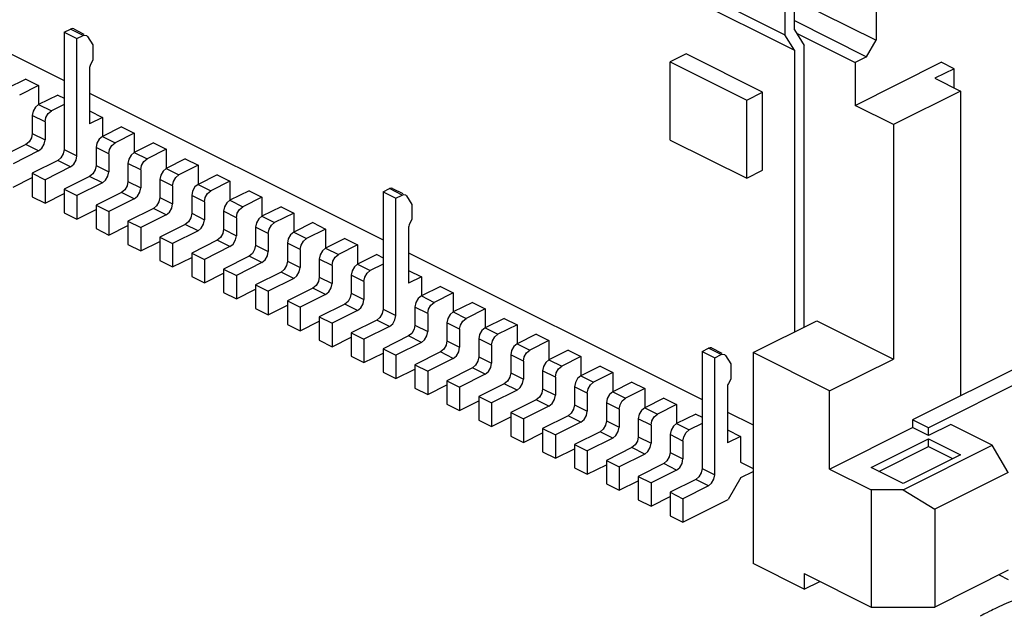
# Paper-space layout '005_EXP_CORICANT_PE_DRAWING_3_1' of a CAD drawing. Header units: millimetres. Extents: x 6 to 413, y 7 to 290.
# Tile 243 of 256: x 239.91 to 241.87, y 162.66 to 163.85. Entities that reach past the tile are written whole.
import ezdxf

# ---------------------------------------------------------------- set-up
doc = ezdxf.new("R2010")
doc.units = ezdxf.units.MM
doc.header["$LTSCALE"] = 23.1
doc.layers.add('119B00000215A_C_3_5353652_BL293', color=7, linetype='CONTINUOUS')
doc.layers.add('MAIN_PCB_BL273', color=7, linetype='CONTINUOUS')

# ---------------------------------------------------------------- blocks, each defined once
blk = doc.blocks.new('MAIN_PCB_BL273', base_point=(232.149, 166.177))
at = {"layer": 'MAIN_PCB_BL273', "color": 4, "linetype": 'Continuous'}
for p, q in [((241.8625, 162.6739), (241.8576, 162.6717)), ((241.8434, 162.6648), (241.8388, 162.6625))]:
    blk.add_line(p, q, dxfattribs=at)
for points in [[(241.9682, 162.7132), (241.9495, 162.7075), (241.9312, 162.7014), (241.9133, 162.695), (241.8959, 162.6883), (241.8789, 162.6812), (241.8625, 162.6739)], [(241.8576, 162.6717), (241.8544, 162.6702), (241.8513, 162.6687), (241.8481, 162.6671), (241.8434, 162.6648)], [(241.8388, 162.6625), (241.8357, 162.6609), (241.8327, 162.6593), (241.8297, 162.6577), (241.8252, 162.6553)]]:
    blk.add_lwpolyline(points, dxfattribs=at)
blk = doc.blocks.new('119B00000215A_C_3_5353652_BL293', base_point=(238.9172, 165.473))
at = {"layer": '119B00000215A_C_3_5353652_BL293', "color": 7, "linetype": 'Continuous'}
for p, q in [((238.3822, 165.342), (241.436, 163.8153)), ((238.3822, 165.3206), (241.4551, 163.7843)), ((239.4122, 164.0169), (239.9977, 163.7242)), ((241.436, 163.9712), (241.436, 163.8153)), ((241.4551, 163.8248), (241.4551, 163.9807)), ((241.618, 163.9448), (241.618, 163.8045)), ((241.4551, 163.8859), (241.618, 163.8045)), ((240.0167, 163.8269), (240.0372, 163.8166)), ((241.4551, 163.8435), (241.5989, 163.7715)), ((239.9977, 163.8202), (240.0103, 163.8265)), ((239.9977, 163.8202), (240.0231, 163.8075)), ((239.9977, 163.8202), (239.9977, 163.5864)), ((240.0357, 163.8137), (240.0103, 163.8265)), ((240.0231, 163.8075), (240.0357, 163.8137)), ((240.0231, 163.5736), (240.0231, 163.8075)), ((240.0421, 163.8141), (240.0445, 163.8119)), ((240.0445, 163.8119), (240.055, 163.795)), ((241.4551, 163.7843), (241.436, 163.8153)), ((241.4551, 163.8248), (241.4742, 163.7938)), ((241.4589, 163.8186), (241.576, 163.7601)), ((240.055, 163.795), (240.055, 163.7648)), ((241.4742, 163.2322), (241.4742, 163.7938)), ((241.5989, 163.7715), (241.618, 163.8045)), ((241.2387, 163.7771), (241.2069, 163.7612)), ((241.3914, 163.7008), (241.2387, 163.7771)), ((241.4551, 163.7843), (241.4551, 163.2226)), ((241.5989, 163.7715), (241.576, 163.7601)), ((240.0486, 163.75), (240.0486, 163.6378)), ((240.055, 163.7648), (240.0503, 163.7561)), ((241.2069, 163.7612), (241.3596, 163.6849)), ((241.2069, 163.6053), (241.2069, 163.7612)), ((241.576, 163.6744), (241.7478, 163.7603)), ((241.576, 163.7601), (241.576, 163.6744)), ((241.7733, 163.7475), (241.7478, 163.7603)), ((241.7733, 163.7475), (241.7351, 163.7284)), ((241.7351, 163.7284), (241.786, 163.703)), ((241.7733, 163.7094), (241.7733, 163.7475)), ((239.9213, 163.7269), (239.8831, 163.7078)), ((239.9468, 163.7142), (239.9086, 163.6951)), ((239.9213, 163.7269), (239.9468, 163.7142)), ((239.9468, 163.7142), (239.9468, 163.676)), ((239.985, 163.6951), (239.9468, 163.676)), ((239.985, 163.6951), (239.9977, 163.6887)), ((240.0486, 163.6987), (240.6341, 163.406)), ((241.3596, 163.6849), (241.3914, 163.7008)), ((241.3914, 163.5449), (241.3914, 163.7008)), ((241.786, 163.703), (241.6524, 163.6362)), ((241.786, 163.703), (241.786, 163.095)), ((239.9468, 163.676), (239.9722, 163.6633)), ((239.9977, 163.676), (239.9722, 163.6633)), ((241.3596, 163.529), (241.3596, 163.6849)), ((241.6524, 163.6362), (241.576, 163.6744)), ((239.9595, 163.6413), (239.934, 163.654)), ((239.934, 163.654), (239.934, 163.6182)), ((240.0486, 163.6633), (240.074, 163.6505)), ((240.074, 163.6505), (240.0486, 163.6378)), ((240.074, 163.6505), (240.074, 163.6123)), ((239.9595, 163.6413), (239.9595, 163.6054)), ((240.1122, 163.6314), (240.0741, 163.6123)), ((240.1122, 163.6314), (240.1377, 163.6187)), ((241.6524, 163.6362), (241.6524, 163.1685)), ((239.934, 163.6182), (239.9595, 163.6054)), ((240.0741, 163.6123), (240.0995, 163.5996)), ((240.1377, 163.6187), (240.0995, 163.5996)), ((240.1377, 163.6187), (240.1377, 163.5805)), ((239.9213, 163.5962), (239.8704, 163.5708)), ((239.9468, 163.5835), (239.9213, 163.5962)), ((240.1759, 163.5996), (240.1377, 163.5805)), ((240.1759, 163.5996), (240.2013, 163.5869)), ((241.2069, 163.6053), (241.3596, 163.529)), ((239.9468, 163.5835), (239.8959, 163.558)), ((239.9977, 163.5864), (240.0231, 163.5736)), ((240.0868, 163.5777), (240.0613, 163.5904)), ((240.0613, 163.5904), (240.0613, 163.5545)), ((240.0868, 163.5777), (240.0868, 163.5418)), ((240.1377, 163.5805), (240.1632, 163.5678)), ((240.2013, 163.5869), (240.1632, 163.5678)), ((240.2013, 163.5869), (240.2013, 163.5487)), ((239.985, 163.5644), (239.934, 163.5389)), ((240.0104, 163.5517), (239.9595, 163.5262)), ((240.0104, 163.5517), (239.985, 163.5644)), ((240.0613, 163.5545), (240.0868, 163.5418)), ((240.1504, 163.5458), (240.125, 163.5586)), ((240.125, 163.5586), (240.125, 163.5227)), ((240.2395, 163.5678), (240.2013, 163.5487)), ((240.265, 163.5551), (240.2268, 163.536)), ((240.2395, 163.5678), (240.265, 163.5551)), ((240.265, 163.5551), (240.265, 163.5169)), ((239.934, 163.5389), (239.9595, 163.5262)), ((239.934, 163.5389), (239.934, 163.4922)), ((240.0486, 163.5326), (239.9977, 163.5071)), ((240.0741, 163.5199), (240.0486, 163.5326)), ((240.1504, 163.5458), (240.1504, 163.51)), ((240.2013, 163.5487), (240.2268, 163.536)), ((240.3032, 163.536), (240.265, 163.5169)), ((240.3032, 163.536), (240.3286, 163.5233)), ((241.3596, 163.529), (241.3914, 163.5449)), ((239.8959, 163.5113), (239.934, 163.5304)), ((239.9595, 163.5262), (239.9595, 163.4795)), ((240.0741, 163.5199), (240.0231, 163.4944)), ((240.125, 163.5227), (240.1504, 163.51)), ((240.2141, 163.514), (240.1886, 163.5268)), ((240.1886, 163.5268), (240.1886, 163.4909)), ((240.2141, 163.514), (240.2141, 163.4782)), ((240.265, 163.5169), (240.2904, 163.5042)), ((240.3286, 163.5233), (240.2904, 163.5042)), ((240.3286, 163.5233), (240.3286, 163.4851)), ((239.9595, 163.4795), (239.9977, 163.4985)), ((239.9977, 163.5071), (240.0231, 163.4944)), ((239.9977, 163.5071), (239.9977, 163.4604)), ((240.0231, 163.4944), (240.0231, 163.4476)), ((240.1122, 163.5008), (240.0613, 163.4753)), ((240.1377, 163.488), (240.1122, 163.5008)), ((240.2777, 163.4822), (240.2522, 163.4949)), ((240.2522, 163.4949), (240.2522, 163.4591)), ((240.3668, 163.5042), (240.3286, 163.4851)), ((240.3668, 163.5042), (240.3923, 163.4914)), ((240.6341, 163.502), (240.6467, 163.5083)), ((240.6341, 163.502), (240.6596, 163.4893)), ((240.6341, 163.502), (240.6341, 163.2682)), ((240.6721, 163.4956), (240.6467, 163.5083)), ((240.6531, 163.5087), (240.6736, 163.4985)), ((240.6596, 163.4893), (240.6721, 163.4956)), ((240.6786, 163.496), (240.6809, 163.4937)), ((240.6809, 163.4937), (240.6914, 163.4768)), ((239.934, 163.4922), (239.9595, 163.4795)), ((240.0613, 163.4753), (240.0868, 163.4626)), ((240.0613, 163.4753), (240.0613, 163.4285)), ((240.1377, 163.488), (240.0868, 163.4626)), ((240.1886, 163.4909), (240.2141, 163.4782)), ((240.2777, 163.4822), (240.2777, 163.4464)), ((240.3286, 163.4851), (240.3541, 163.4723)), ((240.3923, 163.4914), (240.3541, 163.4723)), ((240.3923, 163.4914), (240.3923, 163.4532)), ((240.6596, 163.2554), (240.6596, 163.4893)), ((240.6914, 163.4768), (240.6914, 163.4466)), ((239.9977, 163.4604), (240.0231, 163.4476)), ((240.0231, 163.4476), (240.0613, 163.4667)), ((240.0868, 163.4626), (240.0868, 163.4158)), ((240.1759, 163.4689), (240.125, 163.4435)), ((240.2013, 163.4562), (240.1504, 163.4308)), ((240.2013, 163.4562), (240.1759, 163.4689)), ((240.2522, 163.4591), (240.2777, 163.4464)), ((240.3413, 163.4504), (240.3159, 163.4631)), ((240.3159, 163.4631), (240.3159, 163.4273)), ((240.4304, 163.4723), (240.3923, 163.4532)), ((240.4559, 163.4596), (240.4177, 163.4405)), ((240.4304, 163.4723), (240.4559, 163.4596)), ((240.4559, 163.4596), (240.4559, 163.4214)), ((240.0868, 163.4158), (240.125, 163.4349)), ((240.125, 163.4435), (240.1504, 163.4308)), ((240.125, 163.4435), (240.125, 163.3967)), ((240.2395, 163.4371), (240.1886, 163.4117)), ((240.265, 163.4244), (240.2395, 163.4371)), ((240.3413, 163.4504), (240.3413, 163.4145)), ((240.3923, 163.4532), (240.4177, 163.4405)), ((240.4941, 163.4405), (240.4559, 163.4214)), ((240.4941, 163.4405), (240.5195, 163.4278)), ((240.6914, 163.4466), (240.6867, 163.4379)), ((240.0613, 163.4285), (240.0868, 163.4158)), ((240.1504, 163.4308), (240.1504, 163.384)), ((240.265, 163.4244), (240.2141, 163.3989)), ((240.3159, 163.4273), (240.3413, 163.4145)), ((240.405, 163.4186), (240.3795, 163.4313)), ((240.3795, 163.4313), (240.3795, 163.3954)), ((240.405, 163.4186), (240.405, 163.3827)), ((240.4559, 163.4214), (240.4814, 163.4087)), ((240.5195, 163.4278), (240.4814, 163.4087)), ((240.5195, 163.4278), (240.5195, 163.3896)), ((240.685, 163.4318), (240.685, 163.3196)), ((240.125, 163.3967), (240.1504, 163.384)), ((240.1504, 163.384), (240.1886, 163.4031)), ((240.1886, 163.4117), (240.2141, 163.3989)), ((240.1886, 163.4117), (240.1886, 163.3649)), ((240.2141, 163.3989), (240.2141, 163.3522)), ((240.3032, 163.4053), (240.2523, 163.3799)), ((240.3286, 163.3926), (240.3032, 163.4053)), ((240.3795, 163.3954), (240.405, 163.3827)), ((240.4686, 163.3867), (240.4432, 163.3995)), ((240.4432, 163.3995), (240.4432, 163.3636)), ((240.5577, 163.4087), (240.5195, 163.3896)), ((240.5832, 163.396), (240.545, 163.3769)), ((240.5577, 163.4087), (240.5832, 163.396)), ((240.5832, 163.396), (240.5832, 163.3578)), ((240.2523, 163.3799), (240.2777, 163.3671)), ((240.2523, 163.3799), (240.2523, 163.3331)), ((240.3286, 163.3926), (240.2777, 163.3671)), ((240.4686, 163.3867), (240.4686, 163.3509)), ((240.5195, 163.3896), (240.545, 163.3769)), ((240.6214, 163.3769), (240.5832, 163.3578)), ((240.6214, 163.3769), (240.6341, 163.3705)), ((240.685, 163.3805), (241.2705, 163.0878)), ((240.1886, 163.3649), (240.2141, 163.3522)), ((240.2141, 163.3522), (240.2523, 163.3713)), ((240.2777, 163.3671), (240.2777, 163.3204)), ((240.3668, 163.3735), (240.3159, 163.348)), ((240.3923, 163.3608), (240.3414, 163.3353)), ((240.3923, 163.3608), (240.3668, 163.3735)), ((240.4432, 163.3636), (240.4686, 163.3509)), ((240.5323, 163.3549), (240.5068, 163.3677)), ((240.5068, 163.3677), (240.5068, 163.3318)), ((240.5832, 163.3578), (240.6086, 163.3451)), ((240.6341, 163.3578), (240.6086, 163.3451)), ((240.2777, 163.3204), (240.3159, 163.3395)), ((240.3159, 163.348), (240.3414, 163.3353)), ((240.3159, 163.348), (240.3159, 163.3013)), ((240.4304, 163.3417), (240.3795, 163.3162)), ((240.4559, 163.3289), (240.4304, 163.3417)), ((240.5323, 163.3549), (240.5323, 163.3191)), ((240.5959, 163.3231), (240.5705, 163.3358)), ((240.5705, 163.3358), (240.5705, 163.3)), ((240.685, 163.3451), (240.7105, 163.3323)), ((240.2523, 163.3331), (240.2777, 163.3204)), ((240.3414, 163.3353), (240.3414, 163.2885)), ((240.3795, 163.3162), (240.405, 163.3035)), ((240.3795, 163.3162), (240.3795, 163.2694)), ((240.4559, 163.3289), (240.405, 163.3035)), ((240.5068, 163.3318), (240.5323, 163.3191)), ((240.5959, 163.3231), (240.5959, 163.2873)), ((240.7105, 163.3323), (240.685, 163.3196)), ((240.7105, 163.3323), (240.7105, 163.2942)), ((240.3159, 163.3013), (240.3414, 163.2885)), ((240.3414, 163.2885), (240.3795, 163.3076)), ((240.405, 163.3035), (240.405, 163.2567)), ((240.4941, 163.3099), (240.4432, 163.2844)), ((240.5195, 163.2971), (240.4686, 163.2717)), ((240.5195, 163.2971), (240.4941, 163.3099)), ((240.5705, 163.3), (240.5959, 163.2873)), ((240.7487, 163.3132), (240.7105, 163.2942)), ((240.7741, 163.3005), (240.7359, 163.2814)), ((240.7487, 163.3132), (240.7741, 163.3005)), ((240.7741, 163.3005), (240.7741, 163.2623)), ((240.4432, 163.2844), (240.4686, 163.2717)), ((240.4432, 163.2844), (240.4432, 163.2376)), ((240.5577, 163.278), (240.5068, 163.2526)), ((240.5832, 163.2653), (240.5577, 163.278)), ((240.7105, 163.2942), (240.7359, 163.2814)), ((240.8123, 163.2814), (240.7741, 163.2623)), ((240.8123, 163.2814), (240.8378, 163.2687)), ((240.3795, 163.2694), (240.405, 163.2567)), ((240.405, 163.2567), (240.4432, 163.2758)), ((240.4686, 163.2717), (240.4686, 163.2249)), ((240.5832, 163.2653), (240.5323, 163.2398)), ((240.6341, 163.2682), (240.6596, 163.2554)), ((240.7232, 163.2595), (240.6977, 163.2722)), ((240.6977, 163.2722), (240.6977, 163.2363)), ((240.7232, 163.2595), (240.7232, 163.2236)), ((240.7741, 163.2623), (240.7996, 163.2496)), ((240.8378, 163.2687), (240.7996, 163.2496)), ((240.8378, 163.2687), (240.8378, 163.2305)), ((242.1487, 163.2764), (241.6905, 163.0473)), ((242.1806, 163.2605), (241.7224, 163.0314)), ((240.4432, 163.2376), (240.4686, 163.2249)), ((240.4686, 163.2249), (240.5068, 163.244)), ((240.5068, 163.2526), (240.5323, 163.2398)), ((240.5068, 163.2526), (240.5068, 163.2058)), ((240.5323, 163.2398), (240.5323, 163.1931)), ((240.6214, 163.2462), (240.5705, 163.2208)), ((240.6468, 163.2335), (240.6214, 163.2462)), ((240.7868, 163.2277), (240.7614, 163.2404)), ((240.7614, 163.2404), (240.7614, 163.2045)), ((240.8759, 163.2496), (240.8378, 163.2305)), ((240.8759, 163.2496), (240.9014, 163.2369)), ((241.3724, 163.1812), (241.4996, 163.2449)), ((241.4996, 163.2449), (241.6524, 163.1685)), ((240.5705, 163.2208), (240.5959, 163.208)), ((240.5705, 163.2208), (240.5705, 163.174)), ((240.6468, 163.2335), (240.5959, 163.208)), ((240.6977, 163.2363), (240.7232, 163.2236)), ((240.7868, 163.2277), (240.7868, 163.1918)), ((240.8378, 163.2305), (240.8632, 163.2178)), ((240.9014, 163.2369), (240.8632, 163.2178)), ((240.9014, 163.2369), (240.9014, 163.1987)), ((240.9396, 163.2178), (240.9014, 163.1987)), ((240.9396, 163.2178), (240.965, 163.2051)), ((240.5068, 163.2058), (240.5323, 163.1931)), ((240.5323, 163.1931), (240.5705, 163.2122)), ((240.5959, 163.208), (240.5959, 163.1613)), ((240.685, 163.2144), (240.6341, 163.1889)), ((240.7105, 163.2017), (240.6596, 163.1762)), ((240.7105, 163.2017), (240.685, 163.2144)), ((240.7614, 163.2045), (240.7868, 163.1918)), ((240.8505, 163.1958), (240.825, 163.2086)), ((240.825, 163.2086), (240.825, 163.1727)), ((240.9014, 163.1987), (240.9269, 163.186)), ((240.965, 163.2051), (240.9269, 163.186)), ((240.965, 163.2051), (240.965, 163.1669)), ((240.5959, 163.1613), (240.6341, 163.1804)), ((240.6341, 163.1889), (240.6596, 163.1762)), ((240.6341, 163.1889), (240.6341, 163.1422)), ((240.7487, 163.1826), (240.6977, 163.1571)), ((240.7741, 163.1698), (240.7487, 163.1826)), ((240.8505, 163.1958), (240.8505, 163.16)), ((241.0032, 163.186), (240.965, 163.1669)), ((241.0032, 163.186), (241.0287, 163.1732)), ((241.2705, 163.1838), (241.2831, 163.1901)), ((241.2705, 163.1838), (241.296, 163.1711)), ((241.2705, 163.1838), (241.2705, 162.95)), ((241.3085, 163.1774), (241.2831, 163.1901)), ((241.2895, 163.1905), (241.31, 163.1803)), ((241.5251, 163.1049), (241.3724, 163.1812)), ((241.3724, 163.1812), (241.3724, 162.7603)), ((240.5705, 163.174), (240.5959, 163.1613)), ((240.6596, 163.1762), (240.6596, 163.1294)), ((240.7741, 163.1698), (240.7232, 163.1444)), ((240.825, 163.1727), (240.8505, 163.16)), ((240.9141, 163.164), (240.8887, 163.1767)), ((240.8887, 163.1767), (240.8887, 163.1409)), ((240.9141, 163.164), (240.9141, 163.1282)), ((240.965, 163.1669), (240.9905, 163.1542)), ((241.0287, 163.1732), (240.9905, 163.1542)), ((241.0287, 163.1732), (241.0287, 163.1351)), ((241.296, 163.1711), (241.3085, 163.1774)), ((241.296, 162.9373), (241.296, 163.1711)), ((241.315, 163.1778), (241.3174, 163.1755)), ((241.3174, 163.1755), (241.3278, 163.1586)), ((241.5251, 163.1049), (241.6524, 163.1685)), ((240.6341, 163.1422), (240.6596, 163.1294)), ((240.6596, 163.1294), (240.6977, 163.1485)), ((240.6977, 163.1571), (240.7232, 163.1444)), ((240.6977, 163.1571), (240.6977, 163.1104)), ((240.7232, 163.1444), (240.7232, 163.0976)), ((240.8123, 163.1508), (240.7614, 163.1253)), ((240.8378, 163.138), (240.8123, 163.1508)), ((240.8887, 163.1409), (240.9141, 163.1282)), ((240.9778, 163.1322), (240.9523, 163.1449)), ((240.9523, 163.1449), (240.9523, 163.1091)), ((241.0669, 163.1542), (241.0287, 163.1351)), ((241.0923, 163.1414), (241.0541, 163.1223)), ((241.0669, 163.1542), (241.0923, 163.1414)), ((241.0923, 163.1414), (241.0923, 163.1032)), ((241.3278, 163.1586), (241.3278, 163.1284)), ((240.7614, 163.1253), (240.7868, 163.1126)), ((240.7614, 163.1253), (240.7614, 163.0785)), ((240.8378, 163.138), (240.7868, 163.1126)), ((240.9778, 163.1322), (240.9778, 163.0963)), ((241.0287, 163.1351), (241.0541, 163.1223)), ((241.1305, 163.1223), (241.0923, 163.1032)), ((241.1305, 163.1223), (241.156, 163.1096)), ((241.3278, 163.1284), (241.3231, 163.1197)), ((240.6977, 163.1104), (240.7232, 163.0976)), ((240.7232, 163.0976), (240.7614, 163.1167)), ((240.7868, 163.1126), (240.7868, 163.0658)), ((240.8759, 163.1189), (240.825, 163.0935)), ((240.9014, 163.1062), (240.8505, 163.0808)), ((240.9014, 163.1062), (240.8759, 163.1189)), ((240.9523, 163.1091), (240.9778, 163.0963)), ((241.0414, 163.1004), (241.016, 163.1131)), ((241.016, 163.1131), (241.016, 163.0773)), ((241.0414, 163.1004), (241.0414, 163.0645)), ((241.0923, 163.1032), (241.1178, 163.0905)), ((241.156, 163.1096), (241.1178, 163.0905)), ((241.156, 163.1096), (241.156, 163.0714)), ((241.3214, 163.1137), (241.3214, 163.0014)), ((241.5251, 162.949), (241.5251, 163.1049)), ((240.7868, 163.0658), (240.825, 163.0849)), ((240.825, 163.0935), (240.8505, 163.0808)), ((240.825, 163.0935), (240.825, 163.0467)), ((240.8505, 163.0808), (240.8505, 163.034)), ((240.9396, 163.0871), (240.8887, 163.0617)), ((240.965, 163.0744), (240.9396, 163.0871)), ((241.1051, 163.0686), (241.0796, 163.0813)), ((241.0796, 163.0813), (241.0796, 163.0454)), ((241.1941, 163.0905), (241.156, 163.0714)), ((241.1941, 163.0905), (241.2196, 163.0778)), ((240.7614, 163.0785), (240.7868, 163.0658)), ((240.8887, 163.0617), (240.9141, 163.0489)), ((240.8887, 163.0617), (240.8887, 163.0149)), ((240.965, 163.0744), (240.9141, 163.0489)), ((241.016, 163.0773), (241.0414, 163.0645)), ((241.1051, 163.0686), (241.1051, 163.0327)), ((241.156, 163.0714), (241.1814, 163.0587)), ((241.2196, 163.0778), (241.1814, 163.0587)), ((241.2196, 163.0778), (241.2196, 163.0396)), ((241.3214, 163.0623), (241.3724, 163.0369)), ((240.825, 163.0467), (240.8505, 163.034)), ((240.8505, 163.034), (240.8887, 163.0531)), ((240.9141, 163.0489), (240.9141, 163.0022)), ((241.0032, 163.0553), (240.9523, 163.0298)), ((241.0287, 163.0426), (240.9778, 163.0171)), ((241.0287, 163.0426), (241.0032, 163.0553)), ((241.0796, 163.0454), (241.1051, 163.0327)), ((241.1687, 163.0367), (241.1432, 163.0495)), ((241.1432, 163.0495), (241.1432, 163.0136)), ((241.2578, 163.0587), (241.2196, 163.0396)), ((241.2578, 163.0587), (241.2705, 163.0523)), ((241.7224, 163.0314), (241.6905, 163.0473)), ((241.6905, 163.0473), (241.6905, 163.0317)), ((240.9141, 163.0022), (240.9523, 163.0213)), ((240.9523, 163.0298), (240.9778, 163.0171)), ((240.9523, 163.0298), (240.9523, 162.9831)), ((241.0669, 163.0235), (241.016, 162.998)), ((241.0923, 163.0108), (241.0669, 163.0235)), ((241.1687, 163.0367), (241.1687, 163.0009)), ((241.2196, 163.0396), (241.2451, 163.0269)), ((241.2705, 163.0396), (241.2451, 163.0269)), ((241.3214, 163.0269), (241.3469, 163.0142)), ((241.5251, 162.949), (241.6905, 163.0317)), ((241.7224, 163.0158), (241.6905, 163.0317)), ((241.7669, 163.0381), (241.7224, 163.0158)), ((241.7224, 163.0158), (241.7224, 163.0314)), ((241.8496, 162.9967), (241.7669, 163.0381)), ((240.8887, 163.0149), (240.9141, 163.0022)), ((240.9778, 163.0171), (240.9778, 162.9704)), ((241.0923, 163.0108), (241.0414, 162.9853)), ((241.1432, 163.0136), (241.1687, 163.0009)), ((241.2323, 163.0049), (241.2069, 163.0177)), ((241.2069, 163.0177), (241.2069, 162.9818)), ((241.2323, 163.0049), (241.2323, 162.9691)), ((241.3469, 163.0142), (241.3214, 163.0014)), ((241.3469, 163.0142), (241.3469, 162.9627)), ((241.6078, 162.9522), (241.7224, 163.0094)), ((241.7224, 163.0094), (241.786, 162.9776)), ((241.7224, 162.9939), (241.7224, 163.0094)), ((240.9523, 162.9831), (240.9778, 162.9704)), ((240.9778, 162.9704), (241.016, 162.9894)), ((241.016, 162.998), (241.0414, 162.9853)), ((241.016, 162.998), (241.016, 162.9513)), ((241.0414, 162.9853), (241.0414, 162.9385)), ((241.1305, 162.9917), (241.0796, 162.9662)), ((241.156, 162.9789), (241.1305, 162.9917)), ((241.6234, 162.9444), (241.7224, 162.9939)), ((241.6715, 162.9076), (241.8496, 162.9967)), ((241.7224, 162.9939), (241.7704, 162.9698)), ((241.8815, 162.9418), (241.8496, 162.9967)), ((241.0796, 162.9662), (241.1051, 162.9535)), ((241.0796, 162.9662), (241.0796, 162.9194)), ((241.156, 162.9789), (241.1051, 162.9535)), ((241.2069, 162.9818), (241.2323, 162.9691)), ((241.3469, 162.9627), (241.3724, 162.95)), ((241.786, 162.9776), (241.6715, 162.9204)), ((241.016, 162.9513), (241.0414, 162.9385)), ((241.0414, 162.9385), (241.0796, 162.9576)), ((241.1051, 162.9535), (241.1051, 162.9067)), ((241.1941, 162.9598), (241.1432, 162.9344)), ((241.2196, 162.9471), (241.1687, 162.9217)), ((241.2196, 162.9471), (241.1941, 162.9598)), ((241.2705, 162.95), (241.296, 162.9373)), ((241.3482, 162.9322), (241.3724, 162.9443)), ((241.5251, 162.949), (241.6078, 162.9076)), ((241.6715, 162.9204), (241.6078, 162.9522)), ((241.1051, 162.9067), (241.1432, 162.9258)), ((241.1432, 162.9344), (241.1687, 162.9217)), ((241.1432, 162.9344), (241.1432, 162.8876)), ((241.2578, 162.928), (241.2069, 162.9026)), ((241.2832, 162.9153), (241.2578, 162.928)), ((241.3482, 162.9322), (241.3227, 162.8883)), ((241.8815, 162.9418), (241.7351, 162.8687)), ((241.0796, 162.9194), (241.1051, 162.9067)), ((241.1687, 162.9217), (241.1687, 162.8749)), ((241.2832, 162.9153), (241.2323, 162.8898)), ((241.6715, 162.9076), (241.6078, 162.9076)), ((241.6078, 162.9076), (241.6078, 162.6738)), ((241.6715, 162.9076), (241.7351, 162.8687)), ((241.1432, 162.8876), (241.1687, 162.8749)), ((241.1687, 162.8749), (241.2069, 162.894)), ((241.2069, 162.9026), (241.2323, 162.8898)), ((241.2069, 162.9026), (241.2069, 162.8558)), ((241.2323, 162.8898), (241.2323, 162.8431)), ((241.2323, 162.8431), (241.3227, 162.8883)), ((241.7351, 162.8687), (241.7351, 162.6738)), ((241.2069, 162.8558), (241.2323, 162.8431)), ((241.4742, 162.7094), (241.3724, 162.7603)), ((241.8815, 162.747), (241.7351, 162.6738)), ((241.4742, 162.7406), (241.6078, 162.6738)), ((241.4742, 162.7406), (241.4742, 162.7094)), ((241.863, 162.7378), (241.8815, 162.7285)), ((241.4742, 162.7094), (241.5054, 162.725)), ((241.6078, 162.6738), (241.7351, 162.6738))]:
    blk.add_line(p, q, dxfattribs=at)
for points in [[(240.0167, 163.8269), (240.0137, 163.8275), (240.0103, 163.8265)], [(240.0357, 163.8137), (240.0392, 163.8147), (240.0421, 163.8141)], [(240.0503, 163.7561), (240.0494, 163.7541), (240.0488, 163.752), (240.0486, 163.75)], [(239.9468, 163.676), (239.9404, 163.6707), (239.9358, 163.6627), (239.934, 163.654)], [(239.9595, 163.6413), (239.9612, 163.65), (239.9658, 163.658), (239.9722, 163.6633)], [(239.934, 163.6182), (239.9323, 163.6095), (239.9277, 163.6015), (239.9213, 163.5962)], [(240.0741, 163.6123), (240.0677, 163.607), (240.063, 163.5991), (240.0613, 163.5904)], [(239.9468, 163.5835), (239.9532, 163.5888), (239.9578, 163.5968), (239.9595, 163.6054)], [(240.0868, 163.5777), (240.0885, 163.5863), (240.0931, 163.5943), (240.0995, 163.5996)], [(239.9977, 163.5864), (239.996, 163.5777), (239.9913, 163.5697), (239.985, 163.5644)], [(240.0104, 163.5517), (240.0168, 163.557), (240.0214, 163.5649), (240.0231, 163.5736)], [(240.1377, 163.5805), (240.1313, 163.5752), (240.1267, 163.5673), (240.125, 163.5586)], [(240.0613, 163.5545), (240.0596, 163.5459), (240.055, 163.5379), (240.0486, 163.5326)], [(240.1504, 163.5458), (240.1521, 163.5545), (240.1568, 163.5625), (240.1632, 163.5678)], [(240.0741, 163.5199), (240.0804, 163.5252), (240.0851, 163.5331), (240.0868, 163.5418)], [(240.2013, 163.5487), (240.195, 163.5434), (240.1903, 163.5354), (240.1886, 163.5268)], [(240.2141, 163.514), (240.2158, 163.5227), (240.2204, 163.5307), (240.2268, 163.536)], [(240.125, 163.5227), (240.1232, 163.514), (240.1186, 163.5061), (240.1122, 163.5008)], [(240.265, 163.5169), (240.2586, 163.5116), (240.254, 163.5036), (240.2522, 163.4949)], [(240.1377, 163.488), (240.1441, 163.4933), (240.1487, 163.5013), (240.1504, 163.51)], [(240.2777, 163.4822), (240.2794, 163.4909), (240.284, 163.4989), (240.2904, 163.5042)], [(240.6531, 163.5087), (240.6502, 163.5093), (240.6467, 163.5083)], [(240.6721, 163.4956), (240.6756, 163.4965), (240.6786, 163.496)], [(240.1886, 163.4909), (240.1869, 163.4822), (240.1823, 163.4742), (240.1759, 163.4689)], [(240.2013, 163.4562), (240.2077, 163.4615), (240.2123, 163.4695), (240.2141, 163.4782)], [(240.3286, 163.4851), (240.3222, 163.4798), (240.3176, 163.4718), (240.3159, 163.4631)], [(240.2522, 163.4591), (240.2505, 163.4504), (240.2459, 163.4424), (240.2395, 163.4371)], [(240.3413, 163.4504), (240.3431, 163.4591), (240.3477, 163.467), (240.3541, 163.4723)], [(240.265, 163.4244), (240.2714, 163.4297), (240.276, 163.4377), (240.2777, 163.4464)], [(240.3923, 163.4532), (240.3859, 163.448), (240.3813, 163.44), (240.3795, 163.4313)], [(240.405, 163.4186), (240.4067, 163.4272), (240.4113, 163.4352), (240.4177, 163.4405)], [(240.6867, 163.4379), (240.6858, 163.4359), (240.6852, 163.4338), (240.685, 163.4318)], [(240.3159, 163.4273), (240.3142, 163.4186), (240.3096, 163.4106), (240.3032, 163.4053)], [(240.3286, 163.3926), (240.335, 163.3979), (240.3396, 163.4059), (240.3413, 163.4145)], [(240.4559, 163.4214), (240.4495, 163.4161), (240.4449, 163.4082), (240.4432, 163.3995)], [(240.3795, 163.3954), (240.3778, 163.3868), (240.3732, 163.3788), (240.3668, 163.3735)], [(240.4686, 163.3867), (240.4703, 163.3954), (240.475, 163.4034), (240.4814, 163.4087)], [(240.3923, 163.3608), (240.3986, 163.3661), (240.4033, 163.374), (240.405, 163.3827)], [(240.5195, 163.3896), (240.5132, 163.3843), (240.5085, 163.3763), (240.5068, 163.3677)], [(240.5323, 163.3549), (240.534, 163.3636), (240.5386, 163.3716), (240.545, 163.3769)], [(240.4432, 163.3636), (240.4415, 163.3549), (240.4368, 163.347), (240.4304, 163.3417)], [(240.5832, 163.3578), (240.5768, 163.3525), (240.5722, 163.3445), (240.5705, 163.3358)], [(240.4559, 163.3289), (240.4623, 163.3342), (240.4669, 163.3422), (240.4686, 163.3509)], [(240.5959, 163.3231), (240.5976, 163.3318), (240.6023, 163.3398), (240.6086, 163.3451)], [(240.5068, 163.3318), (240.5051, 163.3231), (240.5005, 163.3152), (240.4941, 163.3099)], [(240.5195, 163.2971), (240.5259, 163.3024), (240.5306, 163.3104), (240.5323, 163.3191)], [(240.5705, 163.3), (240.5687, 163.2913), (240.5641, 163.2833), (240.5577, 163.278)], [(240.5832, 163.2653), (240.5896, 163.2706), (240.5942, 163.2786), (240.5959, 163.2873)], [(240.7105, 163.2942), (240.7041, 163.2889), (240.6995, 163.2809), (240.6977, 163.2722)], [(240.7232, 163.2595), (240.7249, 163.2682), (240.7295, 163.2761), (240.7359, 163.2814)], [(240.6341, 163.2682), (240.6324, 163.2595), (240.6278, 163.2515), (240.6214, 163.2462)], [(240.7741, 163.2623), (240.7677, 163.257), (240.7631, 163.2491), (240.7614, 163.2404)], [(240.6468, 163.2335), (240.6532, 163.2388), (240.6578, 163.2468), (240.6596, 163.2554)], [(240.7868, 163.2277), (240.7886, 163.2363), (240.7932, 163.2443), (240.7996, 163.2496)], [(240.6977, 163.2363), (240.696, 163.2277), (240.6914, 163.2197), (240.685, 163.2144)], [(240.7105, 163.2017), (240.7169, 163.207), (240.7215, 163.2149), (240.7232, 163.2236)], [(240.8378, 163.2305), (240.8314, 163.2252), (240.8267, 163.2172), (240.825, 163.2086)], [(240.8505, 163.1958), (240.8522, 163.2045), (240.8568, 163.2125), (240.8632, 163.2178)], [(240.7614, 163.2045), (240.7597, 163.1959), (240.755, 163.1879), (240.7487, 163.1826)], [(240.9014, 163.1987), (240.895, 163.1934), (240.8904, 163.1854), (240.8887, 163.1767)], [(240.7741, 163.1698), (240.7805, 163.1751), (240.7851, 163.1831), (240.7868, 163.1918)], [(240.9141, 163.164), (240.9158, 163.1727), (240.9205, 163.1807), (240.9269, 163.186)], [(241.2895, 163.1905), (241.2866, 163.1911), (241.2831, 163.1901)], [(241.3085, 163.1774), (241.312, 163.1784), (241.315, 163.1778)], [(240.825, 163.1727), (240.8233, 163.164), (240.8187, 163.1561), (240.8123, 163.1508)], [(240.8378, 163.138), (240.8441, 163.1433), (240.8488, 163.1513), (240.8505, 163.16)], [(240.965, 163.1669), (240.9587, 163.1616), (240.954, 163.1536), (240.9523, 163.1449)], [(240.8887, 163.1409), (240.887, 163.1322), (240.8823, 163.1242), (240.8759, 163.1189)], [(240.9778, 163.1322), (240.9795, 163.1409), (240.9841, 163.1489), (240.9905, 163.1542)], [(240.9014, 163.1062), (240.9078, 163.1115), (240.9124, 163.1195), (240.9141, 163.1282)], [(241.0287, 163.1351), (241.0223, 163.1298), (241.0177, 163.1218), (241.016, 163.1131)], [(241.0414, 163.1004), (241.0431, 163.1091), (241.0477, 163.117), (241.0541, 163.1223)], [(241.3231, 163.1197), (241.3222, 163.1177), (241.3216, 163.1157), (241.3214, 163.1137)], [(240.9523, 163.1091), (240.9506, 163.1004), (240.946, 163.0924), (240.9396, 163.0871)], [(241.0923, 163.1032), (241.0859, 163.0979), (241.0813, 163.09), (241.0796, 163.0813)], [(240.965, 163.0744), (240.9714, 163.0797), (240.976, 163.0877), (240.9778, 163.0963)], [(241.1051, 163.0686), (241.1068, 163.0772), (241.1114, 163.0852), (241.1178, 163.0905)], [(241.016, 163.0773), (241.0142, 163.0686), (241.0096, 163.0606), (241.0032, 163.0553)], [(241.0287, 163.0426), (241.0351, 163.0479), (241.0397, 163.0558), (241.0414, 163.0645)], [(241.156, 163.0714), (241.1496, 163.0661), (241.145, 163.0582), (241.1432, 163.0495)], [(241.0796, 163.0454), (241.0779, 163.0368), (241.0733, 163.0288), (241.0669, 163.0235)], [(241.1687, 163.0367), (241.1704, 163.0454), (241.175, 163.0534), (241.1814, 163.0587)], [(241.0923, 163.0108), (241.0987, 163.0161), (241.1033, 163.024), (241.1051, 163.0327)], [(241.2196, 163.0396), (241.2132, 163.0343), (241.2086, 163.0263), (241.2069, 163.0177)], [(241.2323, 163.0049), (241.2341, 163.0136), (241.2387, 163.0216), (241.2451, 163.0269)], [(241.1432, 163.0136), (241.1415, 163.0049), (241.1369, 162.997), (241.1305, 162.9917)], [(241.156, 162.9789), (241.1623, 162.9842), (241.167, 162.9922), (241.1687, 163.0009)], [(241.2069, 162.9818), (241.2052, 162.9731), (241.2005, 162.9651), (241.1941, 162.9598)], [(241.2196, 162.9471), (241.226, 162.9524), (241.2306, 162.9604), (241.2323, 162.9691)], [(241.2705, 162.95), (241.2688, 162.9413), (241.2642, 162.9333), (241.2578, 162.928)], [(241.2832, 162.9153), (241.2896, 162.9206), (241.2943, 162.9286), (241.296, 162.9373)]]:
    blk.add_lwpolyline(points, dxfattribs=at)

psp = doc.layouts.new('005_EXP_CORICANT_PE_DRAWING_3_1')

# ---------------------------------------------------------------- block references
at = {"layer": '119B00000215A_C_3_5353652_BL293'}
psp.add_blockref('119B00000215A_C_3_5353652_BL293', (238.9172, 165.473), dxfattribs=at)
at = {"layer": 'MAIN_PCB_BL273'}
psp.add_blockref('MAIN_PCB_BL273', (232.149, 166.177), dxfattribs=at)

doc.saveas('drawing.dxf')
